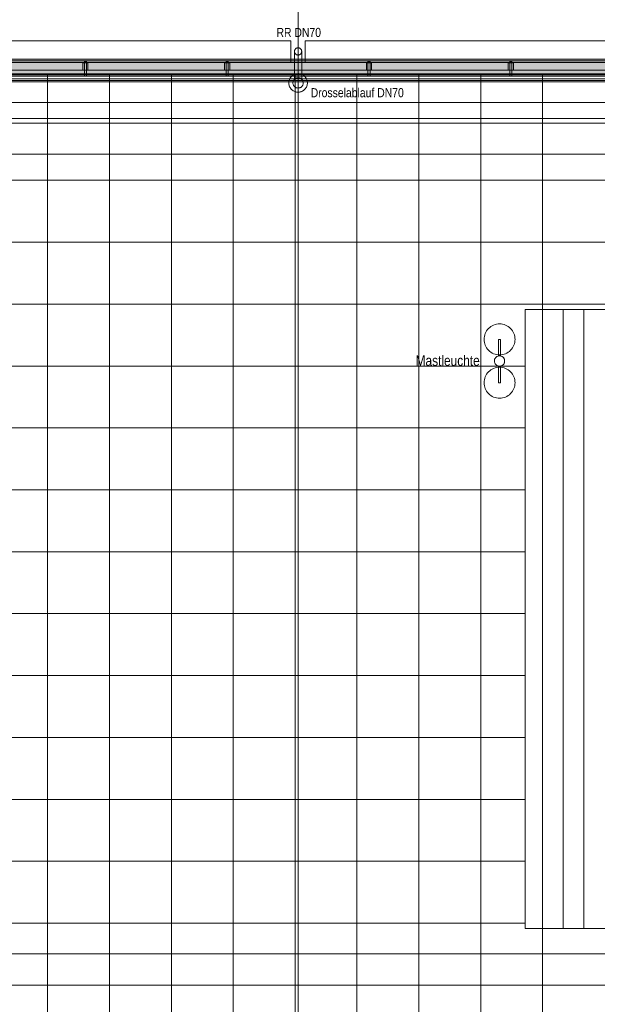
# Model space of a CAD drawing. Extents: x -620 to 300, y 62 to 1112.
# Tile 217 of 235: x -345 to -233, y 825 to 1016. Entities that reach past the tile are written whole.
import ezdxf
from ezdxf.lldxf.tags import DXFTag

# ---------------------------------------------------------------- set-up
doc = ezdxf.new("R2010")
doc.units = 0
doc.layers.get('0').update_dxf_attribs({"lineweight": 13})
for name, color, linetype, lineweight, true_color in [('30 -33 Aussenwände- 7 Fassade_ Elemente', 7, 'Continuous', 9, 0x00aacc), ('30 -34 Innenwände- 6 Elemente', 7, 'Continuous', 9, 0xff6633), ('30 -36 Dächer- 3 Dachbeläge', 7, 'Continuous', 15, 0x9999ff), ('30 -36 Dächer- 4 Dachbekleidungen', 7, 'Continuous', 9, 0xccccff), ('60- 61 allgemeine Ausstattung- 4 Terrassen', 9, 'Continuous', 9, 0x808080), ('70 -72 Beschriftung- 1 Beschriftung allgemein', 7, 'Continuous', 9, 0xff6633)]:
    doc.layers.add(name, color=color, linetype=linetype, lineweight=lineweight, true_color=true_color)
for name, color, linetype, lineweight in [('40 -41 Abwasser_Wasser_Gas- 1 Abwasser + sanitäre Anlagen', 7, 'Continuous', 9), ('40 -41 Abwasser_Wasser_Gas- 2 Wasser-1', 7, 'Continuous', 15), ('70 -71 Achsen- 1 Gebäudeachsen', 7, 'STRICHPUNKT2-A06CPVE5L0', 18)]:
    doc.layers.add(name, color=color, linetype=linetype, lineweight=lineweight)
doc.styles.get("Standard").update_dxf_attribs({"font": 'ARIALN.TTF'})
tags = doc.linetypes.add('grob-A06CPVE1L0', pattern=[14, 3, -8, 3]).pattern_tags.tags
tags[8:9] = [DXFTag(74, 4), DXFTag(75, 0), DXFTag(340, '0'), DXFTag(46, 0.0), DXFTag(50, 0.0), DXFTag(44, 0.0), DXFTag(45, 0.0)]
tags[6:7] = [DXFTag(74, 4), DXFTag(75, 0), DXFTag(340, '0'), DXFTag(46, 0.0), DXFTag(50, 0.0), DXFTag(44, 0.0), DXFTag(45, 0.0)]
tags[4:5] = [DXFTag(74, 4), DXFTag(75, 0), DXFTag(340, '0'), DXFTag(46, 0.0), DXFTag(50, 0.0), DXFTag(44, 0.0), DXFTag(45, 0.0)]
tags = doc.linetypes.add('STRICHPUNKT2-A06CPVE5L0', pattern=[12.7, 6.35, -3.175, 0, -3.175]).pattern_tags.tags
tags[10:11] = [DXFTag(74, 4), DXFTag(75, 0), DXFTag(340, '0'), DXFTag(46, 0.0), DXFTag(50, 0.0), DXFTag(44, 0.0), DXFTag(45, 0.0)]
tags[8:9] = [DXFTag(74, 4), DXFTag(75, 0), DXFTag(340, '0'), DXFTag(46, 0.0), DXFTag(50, 0.0), DXFTag(44, 0.0), DXFTag(45, 0.0)]
tags[6:7] = [DXFTag(74, 4), DXFTag(75, 0), DXFTag(340, '0'), DXFTag(46, 0.0), DXFTag(50, 0.0), DXFTag(44, 0.0), DXFTag(45, 0.0)]
tags[4:5] = [DXFTag(74, 4), DXFTag(75, 0), DXFTag(340, '0'), DXFTag(46, 0.0), DXFTag(50, 0.0), DXFTag(44, 0.0), DXFTag(45, 0.0)]

# ---------------------------------------------------------------- blocks, each defined once
blk = doc.blocks.new('Referenz-A06CPVE6L0')
at = {"layer": '30 -33 Aussenwände- 7 Fassade_ Elemente', "color": 0, "linetype": 'Continuous', "ltscale": 0.13}
for p, q in [((-454.18, 1011.39), (-291.98, 1011.39)), ((-291.98, 1011.39), (-291.98, 1007.25)), ((-289.18, 1011.39), (-289.18, 1007.25)), ((-126.98, 1011.39), (-289.18, 1011.39)), ((-538.63, 1007.25), (-133.38, 1007.25)), ((-291.98, 1007.25), (-454.18, 1007.25)), ((-289.18, 1007.25), (-133.96, 1007.25))]:
    blk.add_line(p, q, dxfattribs=at)
at = {"layer": '30 -34 Innenwände- 6 Elemente', "color": 0, "linetype": 'Continuous', "ltscale": 0.13}
for p, q in [((-133.38, 1007.25), (-538.63, 1007.25)), ((-538.63, 1005.05), (-133.38, 1005.05)), ((-133.38, 1004.05), (-538.63, 1004.05)), ((-538.63, 1003.45), (-133.38, 1003.45))]:
    blk.add_line(p, q, dxfattribs=at)
at = {"layer": '30 -36 Dächer- 3 Dachbeläge', "color": 0, "linetype": 'Continuous', "ltscale": 0.15}
for p, q in [((-133.98, 1007.85), (-538.63, 1007.85)), ((-538.63, 1004.85), (-133.98, 1004.85))]:
    blk.add_line(p, q, dxfattribs=at)
at = {"layer": '30 -36 Dächer- 3 Dachbeläge', "color": 0, "lineweight": 9}
for p, q in [((-332.03, 1007.55), (-332.03, 1007.15)), ((-332.03, 1007.15), (-331.63, 1007.15)), ((-331.63, 1007.15), (-331.63, 1007.55)), ((-304.53, 1007.55), (-304.53, 1007.15)), ((-304.53, 1007.15), (-304.13, 1007.15)), ((-304.13, 1007.15), (-304.13, 1007.55)), ((-277.03, 1007.55), (-277.03, 1007.15)), ((-277.03, 1007.15), (-276.63, 1007.15)), ((-276.63, 1007.15), (-276.63, 1007.55)), ((-249.53, 1007.55), (-249.53, 1007.15)), ((-249.53, 1007.15), (-249.13, 1007.15)), ((-249.13, 1007.15), (-249.13, 1007.55))]:
    blk.add_line(p, q, dxfattribs=at)
at = {"layer": '30 -36 Dächer- 3 Dachbeläge', "color": 0, "lineweight": 0}
for points in [[(-133.98, 1004.85), (-538.63, 1005.65), (-538.63, 1007.85)], [(-133.98, 1004.85), (-538.63, 1007.85), (-133.98, 1007.85)], [(-331.63, 1007.15), (-332.03, 1007.15), (-331.63, 1007.55)], [(-331.63, 1007.55), (-332.03, 1007.15), (-332.03, 1007.55)], [(-304.13, 1007.15), (-304.53, 1007.15), (-304.13, 1007.55)], [(-304.13, 1007.55), (-304.53, 1007.15), (-304.53, 1007.55)], [(-276.63, 1007.15), (-277.03, 1007.15), (-276.63, 1007.55)], [(-276.63, 1007.55), (-277.03, 1007.15), (-277.03, 1007.55)], [(-249.13, 1007.15), (-249.53, 1007.15), (-249.13, 1007.55)], [(-249.13, 1007.55), (-249.53, 1007.15), (-249.53, 1007.55)], [(-538.63, 1005.65), (-133.98, 1004.85), (-538.63, 1004.85)]]:
    blk.add_solid(points, dxfattribs=at)
at = {"layer": '30 -36 Dächer- 4 Dachbekleidungen', "color": 0, "linetype": 'Continuous', "ltscale": 0.13}
for p, q in [((-133.98, 1007.55), (-538.63, 1007.55)), ((-332.33, 1005.75), (-332.33, 1007.15)), ((-332.33, 1007.15), (-332.03, 1007.15)), ((-332.03, 1005.75), (-332.03, 1007.15)), ((-332.03, 1007.15), (-331.63, 1007.15)), ((-331.63, 1007.15), (-331.63, 1005.75)), ((-331.33, 1007.15), (-331.63, 1007.15)), ((-331.33, 1005.75), (-331.33, 1007.15)), ((-304.83, 1005.75), (-304.83, 1007.15)), ((-304.83, 1007.15), (-304.53, 1007.15)), ((-304.53, 1005.75), (-304.53, 1007.15)), ((-304.53, 1007.15), (-304.13, 1007.15)), ((-304.13, 1007.15), (-304.13, 1005.75)), ((-303.83, 1007.15), (-304.13, 1007.15)), ((-303.83, 1005.75), (-303.83, 1007.15)), ((-277.33, 1005.75), (-277.33, 1007.15)), ((-277.33, 1007.15), (-277.03, 1007.15)), ((-277.03, 1005.75), (-277.03, 1007.15)), ((-277.03, 1007.15), (-276.63, 1007.15)), ((-276.63, 1007.15), (-276.63, 1005.75)), ((-276.33, 1007.15), (-276.63, 1007.15)), ((-276.33, 1005.75), (-276.33, 1007.15)), ((-249.83, 1005.75), (-249.83, 1007.15)), ((-249.83, 1007.15), (-249.53, 1007.15)), ((-249.53, 1005.75), (-249.53, 1007.15)), ((-249.53, 1007.15), (-249.13, 1007.15)), ((-249.13, 1007.15), (-249.13, 1005.75)), ((-248.83, 1007.15), (-249.13, 1007.15)), ((-248.83, 1005.75), (-248.83, 1007.15)), ((-538.63, 1005.75), (-133.98, 1005.75)), ((-133.98, 1004.55), (-538.63, 1004.55)), ((-332.03, 1005.75), (-332.03, 1004.55)), ((-332.03, 1004.55), (-331.63, 1004.55)), ((-331.63, 1004.55), (-331.63, 1005.75)), ((-304.53, 1005.75), (-304.53, 1004.55)), ((-304.53, 1004.55), (-304.13, 1004.55)), ((-304.13, 1004.55), (-304.13, 1005.75)), ((-277.03, 1005.75), (-277.03, 1004.55)), ((-277.03, 1004.55), (-276.63, 1004.55)), ((-276.63, 1004.55), (-276.63, 1005.75)), ((-249.53, 1005.75), (-249.53, 1004.55)), ((-249.53, 1004.55), (-249.13, 1004.55)), ((-249.13, 1004.55), (-249.13, 1005.75)), ((-538.63, 1003.75), (-133.98, 1003.75))]:
    blk.add_line(p, q, dxfattribs=at)
at = {"layer": '40 -41 Abwasser_Wasser_Gas- 1 Abwasser + sanitäre Anlagen', "color": 0, "linetype": 'grob-A06CPVE1L0', "ltscale": 0.13}
for p, q in [((-291.28, 1003.98), (-291.28, 1009.34)), ((-289.88, 1003.98), (-289.88, 1009.34)), ((-290.58, 998.18), (-290.58, 1003.27))]:
    blk.add_line(p, q, dxfattribs=at)
at = {"layer": '40 -41 Abwasser_Wasser_Gas- 1 Abwasser + sanitäre Anlagen', "color": 0, "linetype": 'Continuous', "lineweight": 5, "ltscale": 0.13}
for p, q in [((-290.58, 1003.27), (-290.59, 1003.21)), ((-290.59, 1003.21), (-290.56, 1003.21)), ((-290.56, 1003.21), (-290.58, 1003.27))]:
    blk.add_line(p, q, dxfattribs=at)
at = {"layer": '40 -41 Abwasser_Wasser_Gas- 1 Abwasser + sanitäre Anlagen', "color": 0, "lineweight": 0}
for points in [[(-290.58, 1003.27), (-290.59, 1003.21), (-290.58, 1003.21)], [(-290.58, 1003.27), (-290.58, 1003.21), (-290.56, 1003.21)]]:
    blk.add_solid(points, dxfattribs=at)
at = {"layer": '40 -41 Abwasser_Wasser_Gas- 2 Wasser-1', "color": 0, "linetype": 'Continuous', "ltscale": 0.15}
for p, q in [((-291.24, 1009.6), (-291.22, 1009.66)), ((-291.24, 1009.6), (-291.22, 1009.66)), ((-291.22, 1009.66), (-291.18, 1009.72)), ((-291.22, 1009.66), (-291.18, 1009.72)), ((-291.18, 1009.72), (-291.15, 1009.78)), ((-291.18, 1009.72), (-291.15, 1009.78)), ((-291.15, 1009.78), (-291.1, 1009.83)), ((-291.15, 1009.78), (-291.1, 1009.83)), ((-291.1, 1009.83), (-291.06, 1009.88)), ((-291.1, 1009.83), (-291.06, 1009.88)), ((-291.06, 1009.88), (-291, 1009.93)), ((-291.06, 1009.88), (-291, 1009.93)), ((-291, 1009.93), (-290.95, 1009.97)), ((-291, 1009.93), (-290.95, 1009.97)), ((-290.95, 1009.97), (-290.89, 1010)), ((-290.95, 1009.97), (-290.89, 1010)), ((-290.89, 1010), (-290.83, 1010.03)), ((-290.89, 1010), (-290.83, 1010.03)), ((-290.83, 1010.03), (-290.76, 1010.05)), ((-290.83, 1010.03), (-290.76, 1010.05)), ((-290.76, 1010.05), (-290.69, 1010.06)), ((-290.76, 1010.05), (-290.69, 1010.06)), ((-290.69, 1010.06), (-290.62, 1010.07)), ((-290.69, 1010.06), (-290.62, 1010.07)), ((-290.62, 1010.07), (-290.56, 1010.07)), ((-290.62, 1010.07), (-290.56, 1010.07)), ((-290.56, 1010.07), (-290.49, 1010.07)), ((-290.56, 1010.07), (-290.49, 1010.07)), ((-290.49, 1010.07), (-290.42, 1010.06)), ((-290.49, 1010.07), (-290.42, 1010.06)), ((-290.42, 1010.06), (-290.35, 1010.04)), ((-290.42, 1010.06), (-290.35, 1010.04)), ((-290.35, 1010.04), (-290.29, 1010.01)), ((-290.35, 1010.04), (-290.29, 1010.01)), ((-290.29, 1010.01), (-290.23, 1009.98)), ((-290.29, 1010.01), (-290.23, 1009.98)), ((-290.23, 1009.98), (-290.17, 1009.94)), ((-290.23, 1009.98), (-290.17, 1009.94)), ((-290.17, 1009.94), (-290.12, 1009.9)), ((-290.17, 1009.94), (-290.12, 1009.9)), ((-290.12, 1009.9), (-290.07, 1009.85)), ((-290.12, 1009.9), (-290.07, 1009.85)), ((-290.07, 1009.85), (-290.02, 1009.8)), ((-290.07, 1009.85), (-290.02, 1009.8)), ((-290.02, 1009.8), (-289.98, 1009.74)), ((-290.02, 1009.8), (-289.98, 1009.74)), ((-289.98, 1009.74), (-289.95, 1009.68)), ((-289.98, 1009.74), (-289.95, 1009.68)), ((-289.95, 1009.68), (-289.92, 1009.62)), ((-289.95, 1009.68), (-289.92, 1009.62)), ((-291.28, 1009.4), (-291.27, 1009.46)), ((-291.28, 1009.4), (-291.27, 1009.46)), ((-291.28, 1009.33), (-291.28, 1009.4)), ((-291.28, 1009.33), (-291.28, 1009.4)), ((-291.27, 1009.26), (-291.28, 1009.33)), ((-291.27, 1009.26), (-291.28, 1009.33)), ((-291.27, 1009.46), (-291.26, 1009.53)), ((-291.27, 1009.46), (-291.26, 1009.53)), ((-291.25, 1009.19), (-291.27, 1009.26)), ((-291.25, 1009.19), (-291.27, 1009.26)), ((-291.26, 1009.53), (-291.24, 1009.6)), ((-291.26, 1009.53), (-291.24, 1009.6)), ((-291.23, 1009.13), (-291.25, 1009.19)), ((-291.23, 1009.13), (-291.25, 1009.19)), ((-291.21, 1009.06), (-291.23, 1009.13)), ((-291.21, 1009.06), (-291.23, 1009.13)), ((-291.17, 1009), (-291.21, 1009.06)), ((-291.17, 1009), (-291.21, 1009.06)), ((-291.13, 1008.95), (-291.17, 1009)), ((-291.13, 1008.95), (-291.17, 1009)), ((-291.09, 1008.89), (-291.13, 1008.95)), ((-291.09, 1008.89), (-291.13, 1008.95)), ((-291.04, 1008.85), (-291.09, 1008.89)), ((-291.04, 1008.85), (-291.09, 1008.89)), ((-290.99, 1008.8), (-291.04, 1008.85)), ((-290.99, 1008.8), (-291.04, 1008.85)), ((-290.93, 1008.77), (-290.99, 1008.8)), ((-290.93, 1008.77), (-290.99, 1008.8)), ((-290.87, 1008.74), (-290.93, 1008.77)), ((-290.87, 1008.74), (-290.93, 1008.77)), ((-290.8, 1008.71), (-290.87, 1008.74)), ((-290.8, 1008.71), (-290.87, 1008.74)), ((-290.74, 1008.69), (-290.8, 1008.71)), ((-290.74, 1008.69), (-290.8, 1008.71)), ((-290.67, 1008.68), (-290.74, 1008.69)), ((-290.67, 1008.68), (-290.74, 1008.69)), ((-290.6, 1008.67), (-290.67, 1008.68)), ((-290.6, 1008.67), (-290.67, 1008.68)), ((-290.53, 1008.67), (-290.6, 1008.67)), ((-290.53, 1008.67), (-290.6, 1008.67)), ((-290.46, 1008.68), (-290.53, 1008.67)), ((-290.46, 1008.68), (-290.53, 1008.67)), ((-290.4, 1008.7), (-290.46, 1008.68)), ((-290.4, 1008.7), (-290.46, 1008.68)), ((-290.33, 1008.72), (-290.4, 1008.7)), ((-290.33, 1008.72), (-290.4, 1008.7)), ((-290.27, 1008.75), (-290.33, 1008.72)), ((-290.27, 1008.75), (-290.33, 1008.72)), ((-290.21, 1008.78), (-290.27, 1008.75)), ((-290.21, 1008.78), (-290.27, 1008.75)), ((-290.15, 1008.82), (-290.21, 1008.78)), ((-290.15, 1008.82), (-290.21, 1008.78)), ((-290.1, 1008.86), (-290.15, 1008.82)), ((-290.1, 1008.86), (-290.15, 1008.82)), ((-290.05, 1008.91), (-290.1, 1008.86)), ((-290.05, 1008.91), (-290.1, 1008.86)), ((-290.01, 1008.97), (-290.05, 1008.91)), ((-290.01, 1008.97), (-290.05, 1008.91)), ((-289.97, 1009.02), (-290.01, 1008.97)), ((-289.97, 1009.02), (-290.01, 1008.97)), ((-289.94, 1009.08), (-289.97, 1009.02)), ((-289.94, 1009.08), (-289.97, 1009.02)), ((-289.92, 1009.15), (-289.94, 1009.08)), ((-289.92, 1009.15), (-289.94, 1009.08)), ((-289.92, 1009.62), (-289.9, 1009.55)), ((-289.92, 1009.62), (-289.9, 1009.55)), ((-289.9, 1009.21), (-289.92, 1009.15)), ((-289.9, 1009.21), (-289.92, 1009.15)), ((-289.9, 1009.55), (-289.89, 1009.49)), ((-289.9, 1009.55), (-289.89, 1009.49)), ((-289.88, 1009.28), (-289.9, 1009.21)), ((-289.88, 1009.28), (-289.9, 1009.21)), ((-289.89, 1009.49), (-289.88, 1009.42)), ((-289.89, 1009.49), (-289.88, 1009.42)), ((-289.88, 1009.42), (-289.88, 1009.35)), ((-289.88, 1009.42), (-289.88, 1009.35)), ((-289.88, 1009.35), (-289.88, 1009.28)), ((-289.88, 1009.35), (-289.88, 1009.28)), ((-292.19, 1004.06), (-292.26, 1003.9)), ((-292.11, 1004.22), (-292.19, 1004.06)), ((-292.01, 1004.36), (-292.11, 1004.22)), ((-291.89, 1004.5), (-292.01, 1004.36)), ((-291.77, 1004.62), (-291.89, 1004.5)), ((-291.63, 1004.73), (-291.77, 1004.62)), ((-291.48, 1004.83), (-291.63, 1004.73)), ((-291.32, 1004.91), (-291.48, 1004.83)), ((-291.31, 1003.95), (-291.37, 1003.88)), ((-291.16, 1004.97), (-291.32, 1004.91)), ((-291.24, 1004.02), (-291.31, 1003.95)), ((-291.16, 1004.08), (-291.24, 1004.02)), ((-290.99, 1005.02), (-291.16, 1004.97)), ((-291.08, 1004.13), (-291.16, 1004.08)), ((-290.99, 1004.18), (-291.08, 1004.13)), ((-290.81, 1005.05), (-290.99, 1005.02)), ((-290.9, 1004.22), (-290.99, 1004.18)), ((-290.81, 1004.24), (-290.9, 1004.22)), ((-290.64, 1005.07), (-290.81, 1005.05)), ((-290.71, 1004.26), (-290.81, 1004.24)), ((-290.61, 1004.27), (-290.71, 1004.26)), ((-290.46, 1005.06), (-290.64, 1005.07)), ((-290.51, 1004.27), (-290.61, 1004.27)), ((-290.42, 1004.26), (-290.51, 1004.27)), ((-290.29, 1005.04), (-290.46, 1005.06)), ((-290.32, 1004.23), (-290.42, 1004.26)), ((-290.23, 1004.2), (-290.32, 1004.23)), ((-290.11, 1005.01), (-290.29, 1005.04)), ((-290.14, 1004.17), (-290.23, 1004.2)), ((-290.05, 1004.12), (-290.14, 1004.17)), ((-289.94, 1004.95), (-290.11, 1005.01)), ((-289.97, 1004.06), (-290.05, 1004.12)), ((-289.89, 1004), (-289.97, 1004.06)), ((-289.78, 1004.88), (-289.94, 1004.95)), ((-289.83, 1003.93), (-289.89, 1004)), ((-289.77, 1003.85), (-289.83, 1003.93)), ((-289.63, 1004.8), (-289.78, 1004.88)), ((-289.48, 1004.7), (-289.63, 1004.8)), ((-289.35, 1004.58), (-289.48, 1004.7)), ((-289.23, 1004.46), (-289.35, 1004.58)), ((-289.12, 1004.32), (-289.23, 1004.46)), ((-289.02, 1004.17), (-289.12, 1004.32)), ((-288.94, 1004.01), (-289.02, 1004.17)), ((-288.87, 1003.85), (-288.94, 1004.01)), ((-292.37, 1003.39), (-292.38, 1003.21)), ((-292.38, 1003.21), (-292.36, 1003.03)), ((-292.35, 1003.56), (-292.37, 1003.39)), ((-292.36, 1003.03), (-292.33, 1002.86)), ((-292.32, 1003.73), (-292.35, 1003.56)), ((-292.33, 1002.86), (-292.28, 1002.69)), ((-292.26, 1003.9), (-292.32, 1003.73)), ((-292.28, 1002.69), (-292.22, 1002.53)), ((-292.22, 1002.53), (-292.14, 1002.37)), ((-292.14, 1002.37), (-292.04, 1002.22)), ((-292.04, 1002.22), (-291.93, 1002.08)), ((-291.93, 1002.08), (-291.81, 1001.95)), ((-291.57, 1003.43), (-291.58, 1003.33)), ((-291.58, 1003.33), (-291.58, 1003.24)), ((-291.58, 1003.24), (-291.57, 1003.14)), ((-291.54, 1003.53), (-291.57, 1003.43)), ((-291.57, 1003.14), (-291.55, 1003.04)), ((-291.55, 1003.04), (-291.53, 1002.95)), ((-291.51, 1003.62), (-291.54, 1003.53)), ((-291.53, 1002.95), (-291.49, 1002.86)), ((-291.48, 1003.71), (-291.51, 1003.62)), ((-291.49, 1002.86), (-291.44, 1002.77)), ((-291.43, 1003.8), (-291.48, 1003.71)), ((-291.44, 1002.77), (-291.39, 1002.69)), ((-291.37, 1003.88), (-291.43, 1003.8)), ((-291.39, 1002.69), (-291.33, 1002.61)), ((-291.33, 1002.61), (-291.26, 1002.54)), ((-291.26, 1002.54), (-291.19, 1002.48)), ((-291.19, 1002.48), (-291.11, 1002.42)), ((-291.11, 1002.42), (-291.02, 1002.37)), ((-291.02, 1002.37), (-290.93, 1002.33)), ((-290.93, 1002.33), (-290.84, 1002.3)), ((-290.84, 1002.3), (-290.74, 1002.28)), ((-290.74, 1002.28), (-290.64, 1002.27)), ((-290.64, 1002.27), (-290.55, 1002.27)), ((-290.58, 1003.27), (-290.58, 999.43)), ((-290.55, 1002.27), (-290.45, 1002.28)), ((-290.45, 1002.28), (-290.35, 1002.29)), ((-290.35, 1002.29), (-290.26, 1002.32)), ((-290.26, 1002.32), (-290.17, 1002.36)), ((-290.17, 1002.36), (-290.08, 1002.4)), ((-290.08, 1002.4), (-290, 1002.46)), ((-290, 1002.46), (-289.92, 1002.52)), ((-289.92, 1002.52), (-289.85, 1002.59)), ((-289.85, 1002.59), (-289.79, 1002.66)), ((-289.79, 1002.66), (-289.73, 1002.74)), ((-289.71, 1003.77), (-289.77, 1003.85)), ((-289.73, 1002.74), (-289.68, 1002.83)), ((-289.67, 1003.68), (-289.71, 1003.77)), ((-289.68, 1002.83), (-289.64, 1002.92)), ((-289.63, 1003.59), (-289.67, 1003.68)), ((-289.64, 1002.92), (-289.61, 1003.01)), ((-289.6, 1003.5), (-289.63, 1003.59)), ((-289.61, 1003.01), (-289.59, 1003.11)), ((-289.59, 1003.4), (-289.6, 1003.5)), ((-289.58, 1003.3), (-289.59, 1003.4)), ((-289.59, 1003.11), (-289.58, 1003.2)), ((-289.58, 1003.2), (-289.58, 1003.3)), ((-289.39, 1001.92), (-289.26, 1002.04)), ((-289.26, 1002.04), (-289.15, 1002.17)), ((-289.15, 1002.17), (-289.05, 1002.32)), ((-289.05, 1002.32), (-288.96, 1002.47)), ((-288.96, 1002.47), (-288.89, 1002.63)), ((-288.89, 1002.63), (-288.84, 1002.8)), ((-288.83, 1003.68), (-288.87, 1003.85)), ((-288.84, 1002.8), (-288.8, 1002.98)), ((-288.79, 1003.5), (-288.83, 1003.68)), ((-288.8, 1002.98), (-288.78, 1003.15)), ((-288.78, 1003.33), (-288.79, 1003.5)), ((-288.78, 1003.15), (-288.78, 1003.33)), ((-291.81, 1001.95), (-291.67, 1001.84)), ((-291.67, 1001.84), (-291.53, 1001.74)), ((-291.53, 1001.74), (-291.37, 1001.65)), ((-291.37, 1001.65), (-291.21, 1001.58)), ((-291.21, 1001.58), (-291.04, 1001.53)), ((-291.04, 1001.53), (-290.87, 1001.49)), ((-290.87, 1001.49), (-290.7, 1001.47)), ((-290.7, 1001.47), (-290.52, 1001.47)), ((-290.52, 1001.47), (-290.34, 1001.48)), ((-290.34, 1001.48), (-290.17, 1001.52)), ((-290.17, 1001.52), (-290, 1001.56)), ((-290, 1001.56), (-289.84, 1001.63)), ((-289.84, 1001.63), (-289.68, 1001.71)), ((-289.68, 1001.71), (-289.53, 1001.81)), ((-289.53, 1001.81), (-289.39, 1001.92))]:
    blk.add_line(p, q, dxfattribs=at)
at = {"layer": '40 -41 Abwasser_Wasser_Gas- 2 Wasser-1', "color": 0, "linetype": 'Continuous', "lineweight": 9, "ltscale": 0.13}
for p, q in [((-538.63, 995.45), (-137.52, 995.45)), ((-137.52, 989.45), (-538.63, 989.45))]:
    blk.add_line(p, q, dxfattribs=at)
at = {"layer": '60- 61 allgemeine Ausstattung- 4 Terrassen', "color": 0}
for p, q in [((-133.98, 1004.85), (-451.58, 1004.85)), ((-339.16, 782.85), (-339.16, 1004.85)), ((-327.16, 782.85), (-327.16, 1004.85)), ((-315.16, 782.85), (-315.16, 1004.85)), ((-303.16, 782.85), (-303.16, 1004.85)), ((-291.16, 782.85), (-291.16, 1004.85)), ((-279.16, 782.85), (-279.16, 1004.85)), ((-267.16, 782.85), (-267.16, 1004.85)), ((-255.16, 782.85), (-255.16, 1004.85)), ((-243.16, 959.35), (-243.16, 1004.85)), ((-453.08, 996.39), (-133.98, 996.39)), ((-453.08, 984.39), (-133.98, 984.39)), ((-453.08, 972.39), (-133.98, 972.39)), ((-453.08, 960.39), (-133.98, 960.39)), ((-246.53, 839.34), (-246.51, 959.35)), ((-246.52, 959.35), (-133.38, 959.35)), ((-246.52, 839.35), (-246.52, 959.35)), ((-246.51, 959.35), (-133.98, 959.35)), ((-243.16, 839.35), (-243.16, 959.35)), ((-239.16, 839.35), (-239.16, 959.35)), ((-235.16, 839.35), (-235.16, 959.35)), ((-252.93, 956.2), (-252.66, 956.33)), ((-252.66, 956.33), (-252.38, 956.42)), ((-252.38, 956.42), (-252.1, 956.5)), ((-252.1, 956.5), (-251.81, 956.54)), ((-251.81, 956.54), (-251.51, 956.55)), ((-251.51, 956.55), (-251.22, 956.54)), ((-251.22, 956.54), (-250.93, 956.5)), ((-250.93, 956.5), (-250.64, 956.42)), ((-250.64, 956.42), (-250.37, 956.33)), ((-250.37, 956.33), (-250.1, 956.2)), ((-254.46, 954.14), (-254.38, 954.42)), ((-254.38, 954.42), (-254.29, 954.7)), ((-254.29, 954.7), (-254.16, 954.97)), ((-254.16, 954.97), (-254.01, 955.22)), ((-254.01, 955.22), (-253.83, 955.46)), ((-253.83, 955.46), (-253.64, 955.67)), ((-253.64, 955.67), (-253.42, 955.87)), ((-253.42, 955.87), (-253.18, 956.05)), ((-253.18, 956.05), (-252.93, 956.2)), ((-250.1, 956.2), (-249.85, 956.05)), ((-249.85, 956.05), (-249.61, 955.87)), ((-249.61, 955.87), (-249.39, 955.67)), ((-249.39, 955.67), (-249.2, 955.46)), ((-249.2, 955.46), (-249.02, 955.22)), ((-249.02, 955.22), (-248.87, 954.97)), ((-248.87, 954.97), (-248.74, 954.7)), ((-248.74, 954.7), (-248.64, 954.42)), ((-248.64, 954.42), (-248.57, 954.14)), ((-254.51, 953.55), (-254.5, 953.85)), ((-254.5, 953.26), (-254.51, 953.55)), ((-254.5, 953.85), (-254.46, 954.14)), ((-254.46, 952.97), (-254.5, 953.26)), ((-254.38, 952.68), (-254.46, 952.97)), ((-254.29, 952.41), (-254.38, 952.68)), ((-254.16, 952.14), (-254.29, 952.41)), ((-251.71, 953.55), (-251.31, 953.55)), ((-251.71, 950.33), (-251.71, 953.55)), ((-251.31, 953.55), (-251.31, 950.33)), ((-248.74, 952.41), (-248.87, 952.14)), ((-248.64, 952.68), (-248.74, 952.41)), ((-248.57, 952.97), (-248.64, 952.68)), ((-248.57, 954.14), (-248.53, 953.85)), ((-248.53, 953.26), (-248.57, 952.97)), ((-248.53, 953.85), (-248.51, 953.55)), ((-248.51, 953.55), (-248.53, 953.26)), ((-254.01, 951.89), (-254.16, 952.14)), ((-253.83, 951.65), (-254.01, 951.89)), ((-253.64, 951.43), (-253.83, 951.65)), ((-253.42, 951.23), (-253.64, 951.43)), ((-253.18, 951.06), (-253.42, 951.23)), ((-252.93, 950.91), (-253.18, 951.06)), ((-252.66, 950.78), (-252.93, 950.91)), ((-252.38, 950.68), (-252.66, 950.78)), ((-252.1, 950.61), (-252.38, 950.68)), ((-251.81, 950.57), (-252.1, 950.61)), ((-251.51, 950.55), (-251.81, 950.57)), ((-251.22, 950.57), (-251.51, 950.55)), ((-250.93, 950.61), (-251.22, 950.57)), ((-250.64, 950.68), (-250.93, 950.61)), ((-250.37, 950.78), (-250.64, 950.68)), ((-250.1, 950.91), (-250.37, 950.78)), ((-249.85, 951.06), (-250.1, 950.91)), ((-249.61, 951.23), (-249.85, 951.06)), ((-249.39, 951.43), (-249.61, 951.23)), ((-249.2, 951.65), (-249.39, 951.43)), ((-249.02, 951.89), (-249.2, 951.65)), ((-248.87, 952.14), (-249.02, 951.89)), ((-252.51, 949.4), (-252.5, 949.5)), ((-252.51, 949.3), (-252.51, 949.4)), ((-252.5, 949.2), (-252.51, 949.3)), ((-252.5, 949.5), (-252.48, 949.59)), ((-252.48, 949.11), (-252.5, 949.2)), ((-252.48, 949.59), (-252.46, 949.69)), ((-252.45, 949.01), (-252.48, 949.11)), ((-252.46, 949.69), (-252.42, 949.78)), ((-252.42, 948.92), (-252.45, 949.01)), ((-252.42, 949.78), (-252.37, 949.87)), ((-252.37, 948.84), (-252.42, 948.92)), ((-252.37, 949.87), (-252.32, 949.95)), ((-252.32, 948.76), (-252.37, 948.84)), ((-252.32, 949.95), (-252.26, 950.02)), ((-252.25, 948.68), (-252.32, 948.76)), ((-252.26, 950.02), (-252.19, 950.09)), ((-252.18, 948.61), (-252.25, 948.68)), ((-252.19, 950.09), (-252.11, 950.16)), ((-252.11, 948.55), (-252.18, 948.61)), ((-252.11, 950.16), (-252.03, 950.21)), ((-252.03, 950.21), (-251.94, 950.26)), ((-251.94, 950.26), (-251.85, 950.29)), ((-251.85, 950.29), (-251.76, 950.32)), ((-251.76, 950.32), (-251.66, 950.34)), ((-251.31, 950.33), (-251.71, 950.33)), ((-251.66, 950.34), (-251.57, 950.35)), ((-251.57, 950.35), (-251.47, 950.35)), ((-251.47, 950.35), (-251.37, 950.34)), ((-251.37, 950.34), (-251.27, 950.32)), ((-251.27, 950.32), (-251.18, 950.3)), ((-251.18, 950.3), (-251.09, 950.26)), ((-251.09, 950.26), (-251, 950.21)), ((-251, 950.21), (-250.92, 950.16)), ((-250.92, 950.16), (-250.84, 950.1)), ((-250.84, 948.61), (-250.92, 948.55)), ((-250.84, 950.1), (-250.77, 950.03)), ((-250.77, 948.68), (-250.84, 948.61)), ((-250.77, 950.03), (-250.71, 949.95)), ((-250.71, 948.76), (-250.77, 948.68)), ((-250.71, 949.95), (-250.66, 949.87)), ((-250.66, 948.84), (-250.71, 948.76)), ((-250.66, 949.87), (-250.61, 949.78)), ((-250.61, 948.93), (-250.66, 948.84)), ((-250.61, 949.78), (-250.57, 949.69)), ((-250.57, 949.02), (-250.61, 948.93)), ((-250.57, 949.69), (-250.54, 949.6)), ((-250.54, 949.11), (-250.57, 949.02)), ((-250.54, 949.6), (-250.53, 949.5)), ((-250.52, 949.21), (-250.54, 949.11)), ((-250.53, 949.5), (-250.52, 949.41)), ((-250.52, 949.41), (-250.52, 949.31)), ((-250.52, 949.31), (-250.52, 949.21)), ((-453.08, 948.39), (-246.52, 948.39)), ((-254.16, 946.57), (-254.01, 946.82)), ((-254.01, 946.82), (-253.83, 947.06)), ((-253.83, 947.06), (-253.64, 947.27)), ((-253.64, 947.27), (-253.42, 947.47)), ((-253.42, 947.47), (-253.18, 947.65)), ((-253.18, 947.65), (-252.93, 947.8)), ((-252.93, 947.8), (-252.66, 947.93)), ((-252.66, 947.93), (-252.38, 948.02)), ((-252.38, 948.02), (-252.1, 948.1)), ((-252.03, 948.49), (-252.11, 948.55)), ((-252.1, 948.1), (-251.81, 948.14)), ((-251.94, 948.45), (-252.03, 948.49)), ((-251.85, 948.41), (-251.94, 948.45)), ((-251.75, 948.38), (-251.85, 948.41)), ((-251.81, 948.14), (-251.51, 948.15)), ((-251.66, 948.36), (-251.75, 948.38)), ((-251.71, 948.37), (-251.31, 948.37)), ((-251.71, 945.15), (-251.71, 948.37)), ((-251.56, 948.35), (-251.66, 948.36)), ((-251.46, 948.35), (-251.56, 948.35)), ((-251.51, 948.15), (-251.22, 948.14)), ((-251.36, 948.36), (-251.46, 948.35)), ((-251.27, 948.38), (-251.36, 948.36)), ((-251.31, 948.37), (-251.31, 945.15)), ((-251.17, 948.41), (-251.27, 948.38)), ((-251.22, 948.14), (-250.93, 948.1)), ((-251.08, 948.45), (-251.17, 948.41)), ((-251, 948.5), (-251.08, 948.45)), ((-250.92, 948.55), (-251, 948.5)), ((-250.93, 948.1), (-250.64, 948.02)), ((-250.64, 948.02), (-250.37, 947.93)), ((-250.37, 947.93), (-250.1, 947.8)), ((-250.1, 947.8), (-249.85, 947.65)), ((-249.85, 947.65), (-249.61, 947.47)), ((-249.61, 947.47), (-249.39, 947.27)), ((-249.39, 947.27), (-249.2, 947.06)), ((-249.2, 947.06), (-249.02, 946.82)), ((-249.02, 946.82), (-248.87, 946.57)), ((-254.51, 945.15), (-254.5, 945.45)), ((-254.5, 944.86), (-254.51, 945.15)), ((-254.5, 945.45), (-254.46, 945.74)), ((-254.46, 944.57), (-254.5, 944.86)), ((-254.46, 945.74), (-254.38, 946.02)), ((-254.38, 946.02), (-254.29, 946.3)), ((-254.29, 946.3), (-254.16, 946.57)), ((-251.31, 945.15), (-251.71, 945.15)), ((-248.87, 946.57), (-248.74, 946.3)), ((-248.74, 946.3), (-248.64, 946.02)), ((-248.64, 946.02), (-248.57, 945.74)), ((-248.57, 945.74), (-248.53, 945.45)), ((-248.53, 944.86), (-248.57, 944.57)), ((-248.53, 945.45), (-248.51, 945.15)), ((-248.51, 945.15), (-248.53, 944.86)), ((-254.38, 944.28), (-254.46, 944.57)), ((-254.29, 944.01), (-254.38, 944.28)), ((-254.16, 943.74), (-254.29, 944.01)), ((-254.01, 943.49), (-254.16, 943.74)), ((-253.83, 943.25), (-254.01, 943.49)), ((-253.64, 943.03), (-253.83, 943.25)), ((-253.42, 942.83), (-253.64, 943.03)), ((-249.39, 943.03), (-249.61, 942.83)), ((-249.2, 943.25), (-249.39, 943.03)), ((-249.02, 943.49), (-249.2, 943.25)), ((-248.87, 943.74), (-249.02, 943.49)), ((-248.74, 944.01), (-248.87, 943.74)), ((-248.64, 944.28), (-248.74, 944.01)), ((-248.57, 944.57), (-248.64, 944.28)), ((-253.18, 942.66), (-253.42, 942.83)), ((-252.93, 942.51), (-253.18, 942.66)), ((-252.66, 942.38), (-252.93, 942.51)), ((-252.38, 942.28), (-252.66, 942.38)), ((-252.1, 942.21), (-252.38, 942.28)), ((-251.81, 942.17), (-252.1, 942.21)), ((-251.51, 942.15), (-251.81, 942.17)), ((-251.22, 942.17), (-251.51, 942.15)), ((-250.93, 942.21), (-251.22, 942.17)), ((-250.64, 942.28), (-250.93, 942.21)), ((-250.37, 942.38), (-250.64, 942.28)), ((-250.1, 942.51), (-250.37, 942.38)), ((-249.85, 942.66), (-250.1, 942.51)), ((-249.61, 942.83), (-249.85, 942.66)), ((-453.08, 936.39), (-246.52, 936.39)), ((-453.08, 924.39), (-246.52, 924.39)), ((-453.08, 912.39), (-246.52, 912.39)), ((-453.08, 900.39), (-246.52, 900.39)), ((-453.08, 888.39), (-246.52, 888.39)), ((-453.08, 876.39), (-246.53, 876.39)), ((-453.08, 864.39), (-246.53, 864.39)), ((-453.08, 852.39), (-246.53, 852.39)), ((-453.08, 840.39), (-246.53, 840.39)), ((-133.98, 839.37), (-246.53, 839.34)), ((-133.38, 839.35), (-246.52, 839.35)), ((-243.16, 782.85), (-243.16, 839.34)), ((-453.08, 828.39), (-133.98, 828.39))]:
    blk.add_line(p, q, dxfattribs=at)
at = {"layer": '70 -71 Achsen- 1 Gebäudeachsen', "color": 0, "linetype": 'STRICHPUNKT2-A06CPVE5L0', "ltscale": 0.18}
for p, q in [((-290.58, 1084.39), (-290.58, 84.95)), ((-538.63, 999.45), (76.59, 999.45)), ((-538.63, 834.45), (76.59, 834.45))]:
    blk.add_line(p, q, dxfattribs=at)
at = {"layer": '60- 61 allgemeine Ausstattung- 4 Terrassen', "color": 0, "linetype": 'Continuous', "ltscale": 0.13, "insert": (-267.79, 950.44), "char_height": 2.0138, "attachment_point": 1}
blk.add_mtext('{\\fArial Narrow;Mastleuchte}', dxfattribs=at)
at = {"layer": '70 -72 Beschriftung- 1 Beschriftung allgemein', "color": 0, "linetype": 'Continuous', "ltscale": 0.13, "char_height": 1.7621, "attachment_point": 1}
for s, insert in [('{\\fArial Narrow;RR DN70}', (-294.77, 1013.93)), ('{\\fArial Narrow;RR DN70}', (-294.77, 1013.93)), ('{\\fArial Narrow;Drosselablauf DN70}', (-288.14, 1002.25))]:
    blk.add_mtext(s, dxfattribs=dict(at, insert=insert))

msp = doc.modelspace()

# ---------------------------------------------------------------- block references
at = {"color": 8, "lineweight": 13, "ltscale": 0.13, "true_color": 0x808080}
msp.add_blockref('Referenz-A06CPVE6L0', (0, 0), dxfattribs=at)

doc.saveas('drawing.dxf')
